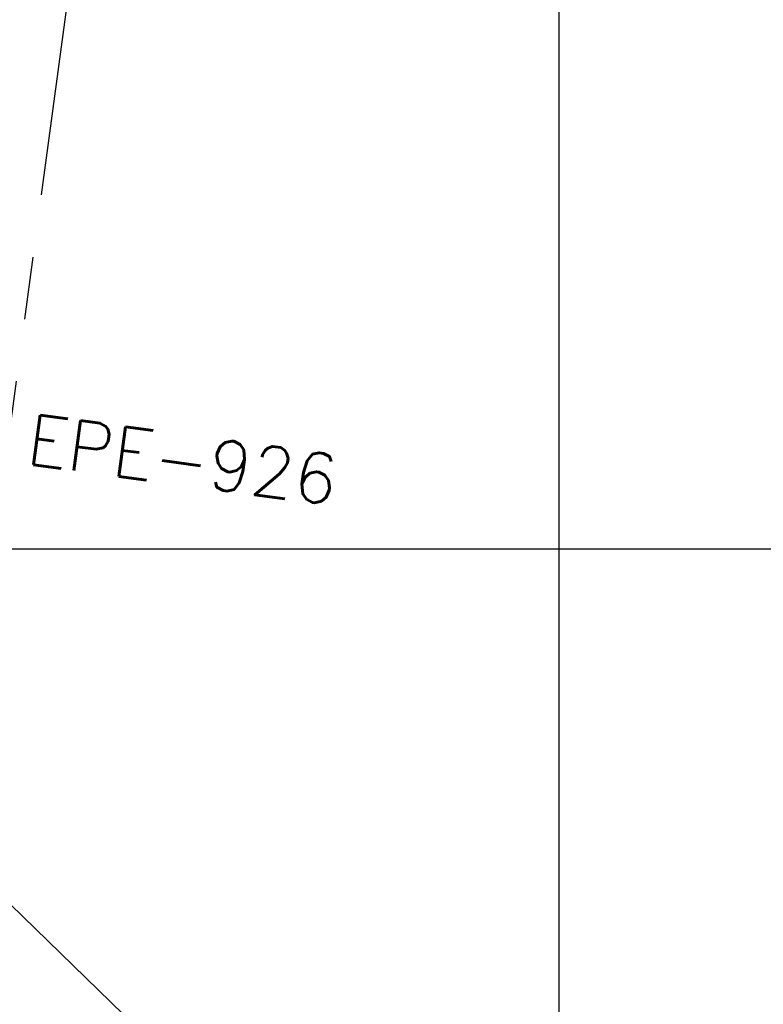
# Model space of a CAD drawing. Extents: x 312047 to 329088, y 8928324 to 8953812.
# Tile 18 of 125: x 319570 to 320163, y 8933637 to 8934422. Entities that reach past the tile are written whole.
import ezdxf
from ezdxf.enums import TextEntityAlignment as Align

# ---------------------------------------------------------------- set-up
doc = ezdxf.new("R2010")
doc.units = 0
doc.header["$LTSCALE"] = 200
doc.header["$MEASUREMENT"] = 0
doc.linetypes.add('PHANTOM', pattern=[2.5, 1.25, -0.25, 0.25, -0.25, 0.25, -0.25])
for name, color, linetype in [('ESTAC-GERAL', 2, 'CONTINUOUS'), ('LIMIT_FX_DOM', 180, 'PHANTOM'), ('NOVA MALHA', 1, 'CONTINUOUS')]:
    doc.layers.add(name, color=color, linetype=linetype)
doc.styles.add('L80', font='simplex.shx', dxfattribs={"height": 2})

msp = doc.modelspace()

# ---------------------------------------------------------------- linework, layer by layer
at = {"layer": 'ESTAC-GERAL'}
msp.add_line((319790.06, 8933495.75), (319472.32, 8933803.85), dxfattribs=at)
at = {"layer": 'LIMIT_FX_DOM'}
msp.add_line((319620.62, 8934530.02), (319522.46, 8933801.53), dxfattribs=at)
at = {"layer": 'NOVA MALHA'}
for p, q in [((320000, 8952100.33), (320000, 8929300.33)), ((317832.62, 8934000), (329087.63, 8934000))]:
    msp.add_line(p, q, dxfattribs=at)

# ---------------------------------------------------------------- texts
at = {"layer": 'ESTAC-GERAL', "style": 'L80'}
msp.add_text('EPE-926', height=40, rotation=352.32577, dxfattribs=at).set_placement((319695.75, 8934039.34), align=Align.BOTTOM_CENTER)

doc.saveas('drawing.dxf')
